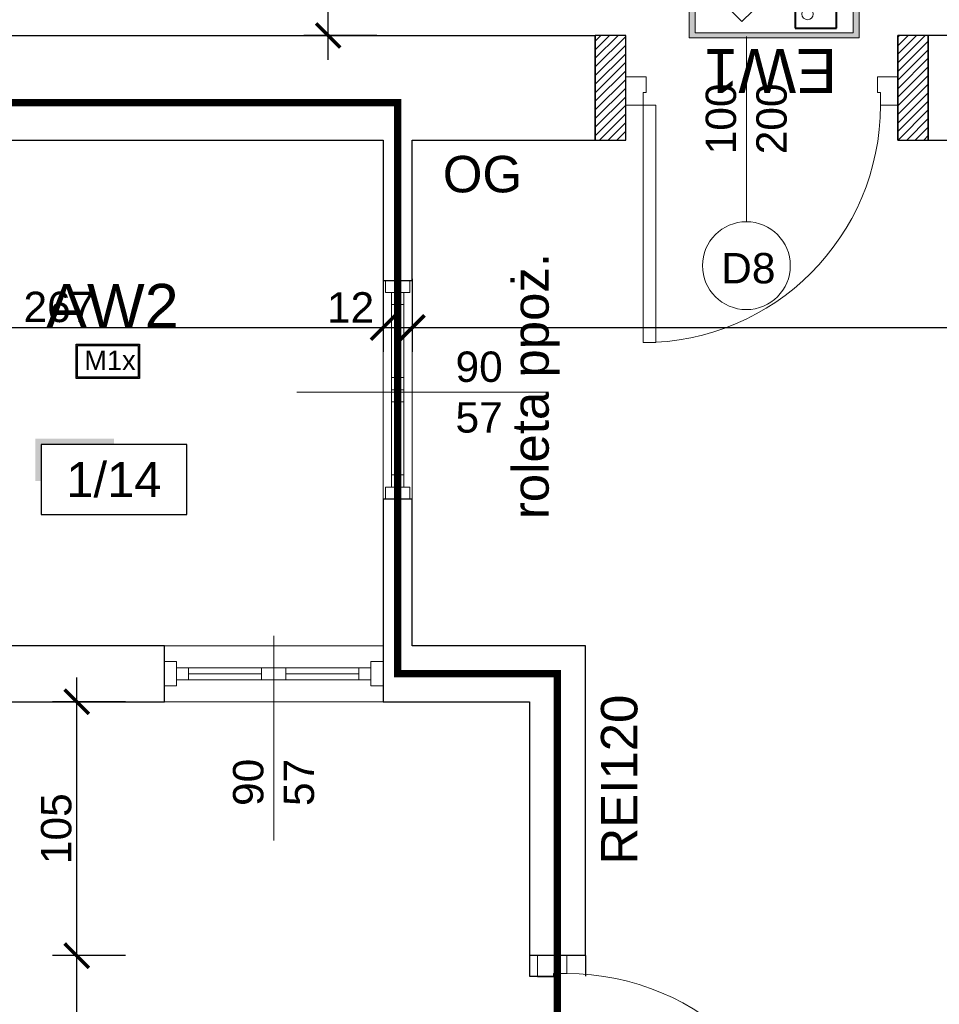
# Model space of a CAD drawing. Header units: millimetres. Extents: x 2709036 to 2756280, y 168165 to 192362.
# Tile 122 of 192: x 2720039 to 2720418, y 190959 to 191364. Entities that reach past the tile are written whole.
import ezdxf
from ezdxf.enums import TextEntityAlignment as Align

# ---------------------------------------------------------------- set-up
doc = ezdxf.new("R2010")
doc.units = ezdxf.units.MM
doc.header["$MEASUREMENT"] = 0
doc.linetypes.add('ACAD_ISO03W100', pattern=[30, 12, -18])
doc.linetypes.add('HIDDEN2', pattern=[4.7625, 3.175, -1.5875])
doc.layers.add('6 - OPISY', color=7, linetype='Continuous')
doc.layers.add('Oświetlenie awaryjne', color=1, linetype='Continuous')
for name, color, linetype, lineweight in [('__MAZ_EKSP_PROJ', 3, 'Continuous', 0), ('__MAZ_LIKWIDACJE', 6, 'ACAD_ISO03W100', 30), ('__MAZ_OPIS_STOLARKA', 7, 'Continuous', 0), ('__MAZ_SCHODY', 7, 'Continuous', 0), ('__MAZ_STOLARKA DRZWIOWA NOWA', 7, 'Continuous', 9), ('__MAZ_STOLARKA OKIENNA', 7, 'Continuous', 9), ('__MAZ_WYMIARY', 7, 'Continuous', 9), ('__MAZ_ŚCIANY ISTNIEJĄCE', 7, 'Continuous', 30), ('Oświetlenie ewakuacyjne', 3, 'Continuous', 20)]:
    doc.layers.add(name, color=color, linetype=linetype, lineweight=lineweight)
doc.styles.add('Arial', font='arial.ttf')
doc.styles.add('Dimensions', font='arial.ttf')
doc.styles.add('Malanow_1_100', font='isocpeur.ttf')
doc.styles.get("Standard").update_dxf_attribs({"font": 'arial.ttf'})
doc.styles.add('styl1', font='arial.ttf')
doc.dimstyles.new('100', dxfattribs={"dimtxt": 10, "dimasz": 10, "dimexe": 18, "dimexo": 15, "dimgap": 9, "dimtad": 1, "dimdec": 1, "dimrnd": 0.5, "dimdsep": 46, "dimtxsty": 'Dimensions', "dimblk": 'ARCHTICK', "dimcen": 9, "dimdle": 10, "dimadec": 1, "dimazin": 2, "dimtfac": 1, "dimtdec": 4, "dimtofl": 0, "dimtmove": 2, "dimatfit": 3, "dimfxl": 1, "dimtolj": 1, "dimtzin": 0, "dimarcsym": 0})

# ---------------------------------------------------------------- blocks, each defined once
blk = doc.blocks.new('*U9')
at = {"ltscale": 10}
blk.add_hatch(color=256, dxfattribs=at).paths.add_polyline_path([(0, 26), (-25, 26), (-27, 26), (-27, 11.46), (-25, 11.46), (-25, 24), (0, 24)])
blk.add_lwpolyline([(-25, 0), (25, 0), (25, 24), (-25, 24)], close=True, dxfattribs=at)
at = {"layer": '6 - OPISY'}
for tag, p in [('NRPOM', (0, 6)), ('WYSPOM', (3.39, -15.66))]:
    blk.add_attdef(tag, text='', height=12, dxfattribs=at).set_placement(p, align=Align.CENTER)
blk = doc.blocks.new('_ArchTick')
at = {"color": 0, "linetype": 'ByBlock', "const_width": 0.15}
blk.add_lwpolyline([(-0.5, -0.5), (0.5, 0.5)], dxfattribs=at)
blk = doc.blocks.new('*D754')
at = {"layer": '__MAZ_WYMIARY', "color": 0, "lineweight": -2}
for p, q in [((2719408.3, 191426.23), (2719408.3, 191456.23)), ((2720288.8, 191426.23), (2720288.8, 191456.23)), ((2719398.3, 191446.23), (2720298.8, 191446.23))]:
    blk.add_line(p, q, dxfattribs=at)
at = {"layer": 'Defpoints', "color": 0, "lineweight": 30}
for p in [(2720288.8, 191446.23), (2719408.3, 191357.08), (2720288.8, 191357.08)]:
    blk.add_point(p, dxfattribs=at)
at = {"layer": '__MAZ_WYMIARY', "color": 0, "lineweight": -2, "xscale": 10, "yscale": 10, "zscale": 10, "rotation": 180}
blk.add_blockref('_ArchTick', (2719408.3, 191446.23), dxfattribs=at)
at = {"layer": '__MAZ_WYMIARY', "color": 0, "lineweight": -2, "xscale": 10, "yscale": 10, "zscale": 10}
blk.add_blockref('_ArchTick', (2720288.8, 191446.23), dxfattribs=at)
at = {"layer": '__MAZ_WYMIARY', "color": 0, "lineweight": 5, "insert": (2719848.55, 191454.61), "char_height": 12.5, "attachment_point": 5, "style": 'Arial'}
blk.add_mtext('\\A1;881', dxfattribs=at)
blk = doc.blocks.new('*D755')
at = {"layer": '__MAZ_WYMIARY', "color": 0, "lineweight": -2}
for p, q in [((2720288.8, 191426.23), (2720288.8, 191456.23)), ((2720400.8, 191426.23), (2720400.8, 191456.23)), ((2720278.8, 191446.23), (2720410.8, 191446.23))]:
    blk.add_line(p, q, dxfattribs=at)
at = {"layer": 'Defpoints', "color": 0, "lineweight": 30}
for p in [(2720400.8, 191446.23), (2720288.8, 191357.08), (2720400.8, 191357.08)]:
    blk.add_point(p, dxfattribs=at)
at = {"layer": '__MAZ_WYMIARY', "color": 0, "lineweight": -2, "xscale": 10, "yscale": 10, "zscale": 10, "rotation": 180}
blk.add_blockref('_ArchTick', (2720288.8, 191446.23), dxfattribs=at)
at = {"layer": '__MAZ_WYMIARY', "color": 0, "lineweight": -2, "xscale": 10, "yscale": 10, "zscale": 10}
blk.add_blockref('_ArchTick', (2720400.8, 191446.23), dxfattribs=at)
at = {"layer": '__MAZ_WYMIARY', "color": 0, "lineweight": 5, "insert": (2720344.8, 191454.51), "char_height": 12.5, "attachment_point": 5, "style": 'Arial'}
blk.add_mtext('\\A1;112', dxfattribs=at)
blk = doc.blocks.new('*D756')
at = {"layer": '__MAZ_WYMIARY', "color": 0, "lineweight": -2}
for p, q in [((2720400.8, 191426.23), (2720400.8, 191456.23)), ((2720431.72, 191426.23), (2720431.72, 191456.23)), ((2720390.8, 191446.23), (2720441.72, 191446.23))]:
    blk.add_line(p, q, dxfattribs=at)
at = {"layer": 'Defpoints', "color": 0, "lineweight": 30}
for p in [(2720431.72, 191446.23), (2720400.8, 191357.08), (2720431.72, 191357.14)]:
    blk.add_point(p, dxfattribs=at)
at = {"layer": '__MAZ_WYMIARY', "color": 0, "lineweight": -2, "xscale": 10, "yscale": 10, "zscale": 10, "rotation": 180}
blk.add_blockref('_ArchTick', (2720400.8, 191446.23), dxfattribs=at)
at = {"layer": '__MAZ_WYMIARY', "color": 0, "lineweight": -2, "xscale": 10, "yscale": 10, "zscale": 10}
blk.add_blockref('_ArchTick', (2720431.72, 191446.23), dxfattribs=at)
at = {"layer": '__MAZ_WYMIARY', "color": 0, "lineweight": 5, "insert": (2720416.26, 191454.62), "char_height": 12.5, "attachment_point": 5, "style": 'Arial'}
blk.add_mtext('\\A1;31', dxfattribs=at)
blk = doc.blocks.new('*D1221')
at = {"layer": '__MAZ_WYMIARY', "color": 0, "lineweight": -2}
for p, q in [((2720166.38, 191347.08), (2720166.38, 191406.62)), ((2720186.38, 191396.62), (2720156.38, 191396.62)), ((2720186.38, 191357.08), (2720156.38, 191357.08))]:
    blk.add_line(p, q, dxfattribs=at)
at = {"layer": 'Defpoints', "color": 0, "lineweight": 30}
for p in [(2720166.38, 191396.62), (2720431.72, 191396.62), (2720431.72, 191357.08)]:
    blk.add_point(p, dxfattribs=at)
at = {"layer": '__MAZ_WYMIARY', "color": 0, "lineweight": -2, "xscale": 10, "yscale": 10, "zscale": 10}
for p, rotation in [((2720166.38, 191396.62), 90), ((2720166.38, 191357.08), 270)]:
    blk.add_blockref('_ArchTick', p, dxfattribs=dict(at, rotation=rotation))
at = {"layer": '__MAZ_WYMIARY', "color": 0, "lineweight": 5, "insert": (2720158, 191376.85), "char_height": 12.5, "attachment_point": 5, "rotation": 90, "style": 'Arial'}
blk.add_mtext('\\A1;40', dxfattribs=at)
blk = doc.blocks.new('*D1225')
at = {"layer": '__MAZ_WYMIARY', "color": 0, "lineweight": -2}
for p, q in [((2719922.24, 191256.98), (2719922.24, 191226.98)), ((2720189, 191256.98), (2720189, 191226.98)), ((2719912.24, 191236.98), (2720199, 191236.98))]:
    blk.add_line(p, q, dxfattribs=at)
at = {"layer": 'Defpoints', "color": 0, "lineweight": 30}
for p in [(2719922.24, 191314.08), (2720189, 191314.08), (2720189, 191236.98)]:
    blk.add_point(p, dxfattribs=at)
at = {"layer": '__MAZ_WYMIARY', "color": 0, "lineweight": -2, "xscale": 10, "yscale": 10, "zscale": 10, "rotation": 180}
blk.add_blockref('_ArchTick', (2719922.24, 191236.98), dxfattribs=at)
at = {"layer": '__MAZ_WYMIARY', "color": 0, "lineweight": -2, "xscale": 10, "yscale": 10, "zscale": 10}
blk.add_blockref('_ArchTick', (2720189, 191236.98), dxfattribs=at)
at = {"layer": '__MAZ_WYMIARY', "color": 0, "lineweight": 5, "insert": (2720055.62, 191245.37), "char_height": 12.5, "attachment_point": 5, "style": 'Arial'}
blk.add_mtext('\\A1;267', dxfattribs=at)
blk = doc.blocks.new('*D1226')
at = {"layer": '__MAZ_WYMIARY', "color": 0, "lineweight": -2}
for p, q in [((2720189, 191256.98), (2720189, 191226.98)), ((2720201, 191256.98), (2720201, 191226.98)), ((2720179, 191236.98), (2720211, 191236.98))]:
    blk.add_line(p, q, dxfattribs=at)
at = {"layer": 'Defpoints', "color": 0, "lineweight": 30}
for p in [(2720189, 191314.08), (2720201, 191314.08), (2720201, 191236.98)]:
    blk.add_point(p, dxfattribs=at)
at = {"layer": '__MAZ_WYMIARY', "color": 0, "lineweight": -2, "xscale": 10, "yscale": 10, "zscale": 10, "rotation": 180}
blk.add_blockref('_ArchTick', (2720189, 191236.98), dxfattribs=at)
at = {"layer": '__MAZ_WYMIARY', "color": 0, "lineweight": -2, "xscale": 10, "yscale": 10, "zscale": 10}
blk.add_blockref('_ArchTick', (2720201, 191236.98), dxfattribs=at)
at = {"layer": '__MAZ_WYMIARY', "color": 0, "lineweight": 5, "insert": (2720175.61, 191245.26), "char_height": 12.5, "attachment_point": 5, "style": 'Arial'}
blk.add_mtext('\\A1;12', dxfattribs=at)
blk = doc.blocks.new('*D1227')
at = {"layer": '__MAZ_WYMIARY', "color": 0, "lineweight": -2}
for p, q in [((2720201, 191256.98), (2720201, 191226.98)), ((2721306.3, 191256.98), (2721306.3, 191226.98)), ((2720191, 191236.98), (2721316.3, 191236.98))]:
    blk.add_line(p, q, dxfattribs=at)
at = {"layer": 'Defpoints', "color": 0, "lineweight": 30}
for p in [(2720201, 191314.08), (2721306.3, 191314.08), (2721306.3, 191236.98)]:
    blk.add_point(p, dxfattribs=at)
at = {"layer": '__MAZ_WYMIARY', "color": 0, "lineweight": -2, "xscale": 10, "yscale": 10, "zscale": 10, "rotation": 180}
blk.add_blockref('_ArchTick', (2720201, 191236.98), dxfattribs=at)
at = {"layer": '__MAZ_WYMIARY', "color": 0, "lineweight": -2, "xscale": 10, "yscale": 10, "zscale": 10}
blk.add_blockref('_ArchTick', (2721306.3, 191236.98), dxfattribs=at)
at = {"layer": '__MAZ_WYMIARY', "color": 0, "lineweight": 5, "insert": (2720753.65, 191245.37), "char_height": 12.5, "attachment_point": 5, "style": 'Arial'}
blk.add_mtext('\\A1;1106', dxfattribs=at)
blk = doc.blocks.new('*D1229')
at = {"layer": '__MAZ_WYMIARY', "color": 0, "lineweight": -2}
for p, q in [((2720008.76, 191073.08), (2720008.76, 191116.08)), ((2720028.76, 191106.08), (2719998.76, 191106.08)), ((2720028.76, 191083.08), (2719998.76, 191083.08))]:
    blk.add_line(p, q, dxfattribs=at)
at = {"layer": 'Defpoints', "color": 0, "lineweight": 30}
for p in [(2720008.76, 191106.08), (2720073.05, 191106.08), (2720073.05, 191083.08)]:
    blk.add_point(p, dxfattribs=at)
at = {"layer": '__MAZ_WYMIARY', "color": 0, "lineweight": -2, "xscale": 10, "yscale": 10, "zscale": 10}
for p, rotation in [((2720008.76, 191106.08), 90), ((2720008.76, 191083.08), 270)]:
    blk.add_blockref('_ArchTick', p, dxfattribs=dict(at, rotation=rotation))
at = {"layer": '__MAZ_WYMIARY', "color": 0, "lineweight": 5, "insert": (2720000.38, 191062.43), "char_height": 12.5, "attachment_point": 5, "rotation": 90, "style": 'Arial'}
blk.add_mtext('\\A1;23', dxfattribs=at)
blk = doc.blocks.new('*D1230')
at = {"layer": '__MAZ_WYMIARY', "color": 0, "lineweight": -2}
for p, q in [((2720008.76, 191096.08), (2720008.76, 191324.08)), ((2720028.76, 191314.08), (2719998.76, 191314.08)), ((2720028.76, 191106.08), (2719998.76, 191106.08))]:
    blk.add_line(p, q, dxfattribs=at)
at = {"layer": 'Defpoints', "color": 0, "lineweight": 30}
for p in [(2720008.76, 191314.08), (2720099, 191314.08), (2720099, 191106.08)]:
    blk.add_point(p, dxfattribs=at)
at = {"layer": '__MAZ_WYMIARY', "color": 0, "lineweight": -2, "xscale": 10, "yscale": 10, "zscale": 10}
for p, rotation in [((2720008.76, 191314.08), 90), ((2720008.76, 191106.08), 270)]:
    blk.add_blockref('_ArchTick', p, dxfattribs=dict(at, rotation=rotation))
at = {"layer": '__MAZ_WYMIARY', "color": 0, "lineweight": 5, "insert": (2720000.38, 191210.08), "char_height": 12.5, "attachment_point": 5, "rotation": 90, "style": 'Arial'}
blk.add_mtext('\\A1;208', dxfattribs=at)
blk = doc.blocks.new('*D1403')
at = {"layer": '__MAZ_WYMIARY', "color": 0, "lineweight": -2}
for p, q in [((2720062.95, 190853.65), (2720062.95, 190988.65)), ((2720082.95, 190978.65), (2720052.95, 190978.65)), ((2720082.95, 190863.65), (2720052.95, 190863.65))]:
    blk.add_line(p, q, dxfattribs=at)
at = {"layer": 'Defpoints', "color": 0, "lineweight": 30}
for p in [(2720062.95, 190978.65), (2720249.22, 190978.65), (2720249.22, 190863.65)]:
    blk.add_point(p, dxfattribs=at)
at = {"layer": '__MAZ_WYMIARY', "color": 0, "lineweight": -2, "xscale": 10, "yscale": 10, "zscale": 10}
for p, rotation in [((2720062.95, 190978.65), 90), ((2720062.95, 190863.65), 270)]:
    blk.add_blockref('_ArchTick', p, dxfattribs=dict(at, rotation=rotation))
at = {"layer": '__MAZ_WYMIARY', "color": 0, "lineweight": 5, "insert": (2720054.57, 190921.15), "char_height": 12.5, "attachment_point": 5, "rotation": 90, "style": 'Arial'}
blk.add_mtext('\\A1;115', dxfattribs=at)
blk = doc.blocks.new('*D1404')
at = {"layer": '__MAZ_WYMIARY', "color": 0, "lineweight": -2}
for p, q in [((2720062.95, 190968.65), (2720062.95, 191093.08)), ((2720082.95, 191083.08), (2720052.95, 191083.08)), ((2720082.95, 190978.65), (2720052.95, 190978.65))]:
    blk.add_line(p, q, dxfattribs=at)
at = {"layer": 'Defpoints', "color": 0, "lineweight": 30}
for p in [(2720062.95, 191083.08), (2720249.22, 191083.08), (2720249.22, 190978.65)]:
    blk.add_point(p, dxfattribs=at)
at = {"layer": '__MAZ_WYMIARY', "color": 0, "lineweight": -2, "xscale": 10, "yscale": 10, "zscale": 10}
for p, rotation in [((2720062.95, 191083.08), 90), ((2720062.95, 190978.65), 270)]:
    blk.add_blockref('_ArchTick', p, dxfattribs=dict(at, rotation=rotation))
at = {"layer": '__MAZ_WYMIARY', "color": 0, "lineweight": 5, "insert": (2720054.57, 191030.86), "char_height": 12.5, "attachment_point": 5, "rotation": 90, "style": 'Arial'}
blk.add_mtext('\\A1;105', dxfattribs=at)
blk = doc.blocks.new('90')
at = {"color": 0, "linetype": 'Continuous', "lineweight": 5}
for p, q in [((30102.84, -38884.85), (30102.84, -38878.44)), ((30113.27, -38878.44), (30113.27, -38885.98)), ((30107.55, -38884.85), (30102.84, -38884.85)), ((30107.55, -38885.98), (30107.55, -38884.85)), ((30113.27, -38885.98), (30107.55, -38885.98)), ((30015.67, -38967.31), (30015.67, -38972.02)), ((30102.84, -38967.31), (30015.67, -38967.31)), ((30015.67, -38967.31), (30015.67, -38972.02)), ((30102.84, -38972.02), (30102.84, -38967.31)), ((30107.55, -38972.02), (30107.55, -38970.89)), ((30107.55, -38970.89), (30113.27, -38970.89)), ((30113.27, -38970.89), (30113.27, -38978.44)), ((30015.67, -38972.02), (30102.84, -38972.02)), ((30102.84, -38978.44), (30102.84, -38972.02)), ((30102.84, -38972.02), (30107.55, -38972.02))]:
    blk.add_line(p, q, dxfattribs=at)
blk.add_arc((30102.84, -38972.02), 87.17, 90, 180, dxfattribs=at)
blk = doc.blocks.new('*U720')
at = {"layer": 'Oświetlenie awaryjne'}
h = blk.add_hatch(color=256, dxfattribs=at)
h.paths.add_polyline_path([(-13, 7), (13, 7), (13, -7), (-13, -7)])
h.paths.add_polyline_path([(-12.5, 6.5), (12.5, 6.5), (12.5, -6.5), (-12.5, -6.5)], flags=16)
at = {"layer": 'Oświetlenie awaryjne', "linetype": 'ByBlock'}
for p, q in [((-12.5, 6.5), (12.5, 6.5)), ((-12.5, -6.5), (-12.5, 6.5)), ((12.5, 6.5), (12.5, -6.5)), ((12.5, -6.5), (-12.5, -6.5))]:
    blk.add_line(p, q, dxfattribs=at)
blk.add_lwpolyline([(-13, 7), (13, 7), (13, -7), (-13, -7)], close=True, dxfattribs=at)
at = {"layer": 'Oświetlenie awaryjne', "attachment_point": 1, "style": 'Malanow_1_100'}
for s, insert, char_height in [('{\\fArial|b0|i0|c238|p34;AW2}', (-25.34, 31.85), 18), ('{\\fArial|b0|i0|c238|p34;M1x}', (-9.68, 4.41), 8)]:
    blk.add_mtext_dynamic_manual_height_columns(s, width=42.9792, gutter_width=669.53, heights=[0], dxfattribs=dict(at, insert=insert, char_height=char_height))
blk = doc.blocks.new('DG')
at = {"layer": 'Oświetlenie ewakuacyjne', "linetype": 'ByBlock'}
h = blk.add_hatch(color=256, dxfattribs=at)
h.paths.add_polyline_path([(-0.92, 34.23), (69.08, 34.23), (69.08, -0.77), (-0.92, -0.77)])
h.paths.add_polyline_path([(1.54, 32.26), (66.63, 32.26), (66.63, 1.21), (1.54, 1.21)], flags=16)
at = {"layer": 'Oświetlenie ewakuacyjne', "lineweight": 40}
for p, q in [((42.7, 30.38), (59.77, 30.38)), ((42.7, 4.82), (42.7, 30.38)), ((59.77, 30.38), (59.77, 18.95)), ((59.77, 17.11), (59.77, 10.93)), ((59.77, 8.22), (59.77, 4.82)), ((42.7, 4.82), (44.51, 3.02)), ((46.75, 4.39), (48.13, 3.02)), ((49.31, 4.39), (50.69, 3.02)), ((59.77, 4.82), (61.58, 3.02)), ((48.13, 3.02), (44.51, 3.02)), ((61.58, 3.02), (50.69, 3.02))]:
    blk.add_line(p, q, dxfattribs=at)
at = {"layer": 'Oświetlenie ewakuacyjne'}
for p, q in [((12.09, 19.05), (20.78, 27.53)), ((20.78, 27.53), (29.47, 19.05)), ((47.27, 21.68), (47.27, 18.64)), ((57, 23.48), (50.5, 23.49)), ((56.23, 15.6), (53.21, 21.11)), ((53.21, 21.11), (55.91, 21.11)), ((55.91, 21.11), (58.82, 16.48)), ((60.56, 17.65), (57, 23.48)), ((12.09, 12.28), (12.09, 19.05)), ((18.37, 17.8), (12.09, 12.28)), ((18.37, 5.81), (18.37, 17.8)), ((29.47, 12.28), (23.19, 17.8)), ((23.19, 17.8), (23.19, 5.81)), ((29.47, 19.05), (29.47, 12.28)), ((47.27, 18.64), (42.7, 18.64)), ((42.7, 18.64), (42.7, 16.29)), ((42.7, 16.29), (49.38, 16.28)), ((49.38, 16.28), (49.38, 18.44)), ((49.38, 18.44), (50.94, 15.55)), ((58.82, 16.48), (60.56, 17.65)), ((50.94, 15.55), (46.32, 11.89)), ((48.88, 10.54), (53.52, 13.99)), ((53.52, 13.99), (53.51, 8.22)), ((56.23, 10.93), (56.23, 15.6)), ((46.32, 11.89), (46.32, 4.82)), ((48.88, 4.82), (48.88, 10.54)), ((53.51, 8.22), (60.78, 8.22)), ((60.79, 10.93), (56.23, 10.93)), ((60.78, 8.22), (60.79, 10.93)), ((23.19, 5.81), (18.37, 5.81)), ((46.32, 4.82), (48.88, 4.82)), ((46.75, 4.39), (49.31, 4.39))]:
    blk.add_line(p, q, dxfattribs=at)
for points in [[(-0.92, 34.23), (69.08, 34.23), (69.08, -0.77), (-0.92, -0.77)], [(1.54, 32.26), (66.63, 32.26), (66.63, 1.21), (1.54, 1.21)]]:
    blk.add_lwpolyline(points, close=True, dxfattribs=at)
blk.add_circle((47.8, 24.52), 2.34, dxfattribs=at)
blk.add_arc((47.8, 24.52), 2.88, 259.4003, 339.1396, dxfattribs=at)
blk = doc.blocks.new('*U714')
at = {"layer": 'Oświetlenie ewakuacyjne', "color": 1, "linetype": 'ByBlock', "xscale": -1, "rotation": 359.9999999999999}
blk.add_blockref('DG', (69.08, 0.76), dxfattribs=at)
at = {"layer": 'Oświetlenie ewakuacyjne', "insert": (9.21, 57.69), "char_height": 18, "attachment_point": 1, "style": 'Malanow_1_100'}
blk.add_mtext_dynamic_manual_height_columns('{\\fArial|b0|i0|c238|p34;EW1}', width=42.9792, gutter_width=669.53, heights=[0], dxfattribs=at)

msp = doc.modelspace()

# ---------------------------------------------------------------- hatches: boundary and pattern name
at = {"layer": '__MAZ_ŚCIANY ISTNIEJĄCE', "lineweight": 0, "ltscale": 15}
h = msp.add_hatch(dxfattribs=at)
h.set_pattern_fill('ANSI31', color=252, scale=20)
h.set_pattern_definition([(45, (5, 4940.5295), (-1.767766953, 1.767766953), [])])
h.paths.add_polyline_path([(2720276.3, 191357.08), (2720288.8, 191357.08), (2720288.8, 191314.08), (2720276.3, 191314.08)])
h = msp.add_hatch(dxfattribs=at)
h.set_pattern_fill('ANSI31', color=252, scale=20)
h.set_pattern_definition([(45, (-6.5, 4940.5295), (-1.767766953, 1.767766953), [])])
h.paths.add_polyline_path([(2720400.8, 191357.08), (2720413.3, 191357.08), (2720413.3, 191314.08), (2720400.8, 191314.08)])

# ---------------------------------------------------------------- linework, layer by layer
at = {"layer": '__MAZ_EKSP_PROJ', "linetype": 'ACAD_ISO03W100', "const_width": 3}
msp.add_lwpolyline([(2720260.72, 190700.94), (2720260.72, 191094.58), (2720195, 191094.58), (2720195, 191329.42), (2719430.88, 191329.42)], dxfattribs=at)
at = {"layer": '__MAZ_LIKWIDACJE', "color": 252}
for p, q in [((2720249.22, 190978.65), (2720249.22, 190970.15)), ((2720272.22, 190978.65), (2720272.22, 190970.15)), ((2720249.22, 190970.15), (2720272.22, 190970.15))]:
    msp.add_line(p, q, dxfattribs=at)
at = {"layer": '__MAZ_OPIS_STOLARKA', "color": 252}
for points in [[(2720338.47, 191280.5), (2720338.47, 191356.68)], [(2720153.5, 191210.36), (2720255.75, 191210.36)], [(2720144, 191026.04), (2720144, 191110.22)]]:
    msp.add_lwpolyline(points, dxfattribs=at)
msp.add_circle((2720338.47, 191262.43), 18.07, dxfattribs=at)
at = {"layer": '__MAZ_SCHODY', "color": 252, "linetype": 'HIDDEN2', "lineweight": 5}
for p, q in [((2720189, 191256.39), (2720189, 191166.39)), ((2720201, 191166.39), (2720201, 191256.39)), ((2720189, 191106.08), (2720099, 191106.08)), ((2720099, 191083.08), (2720189, 191083.08))]:
    msp.add_line(p, q, dxfattribs=at)
at = {"layer": '__MAZ_STOLARKA OKIENNA', "color": 252, "linetype": 'Continuous'}
for p, q in [((2720189, 191166.39), (2720189, 191256.39)), ((2720201, 191166.39), (2720201, 191256.39)), ((2720192.5, 191246.39), (2720197.5, 191246.39)), ((2720195, 191246.39), (2720195, 191216.39)), ((2720192.5, 191216.39), (2720197.5, 191216.39)), ((2720192.5, 191206.39), (2720197.5, 191206.39)), ((2720195, 191176.39), (2720195, 191206.39)), ((2720192.5, 191176.39), (2720197.5, 191176.39)), ((2720189, 191106.08), (2720099, 191106.08)), ((2720109, 191097.08), (2720109, 191092.08)), ((2720109, 191094.58), (2720139, 191094.58)), ((2720139, 191097.08), (2720139, 191092.08)), ((2720149, 191097.08), (2720149, 191092.08)), ((2720179, 191094.58), (2720149, 191094.58)), ((2720179, 191097.08), (2720179, 191092.08)), ((2720189, 191083.08), (2720099, 191083.08))]:
    msp.add_line(p, q, dxfattribs=at)
for points in [[(2720200, 191251.39), (2720200, 191256.39), (2720190, 191256.39), (2720190, 191251.39)], [(2720192.5, 191251.39), (2720197.5, 191251.39), (2720197.5, 191211.39), (2720192.5, 191211.39)], [(2720192.5, 191171.39), (2720197.5, 191171.39), (2720197.5, 191211.39), (2720192.5, 191211.39)], [(2720200, 191171.39), (2720200, 191166.39), (2720190, 191166.39), (2720190, 191171.39)], [(2720104, 191089.58), (2720099, 191089.58), (2720099, 191099.58), (2720104, 191099.58)], [(2720184, 191089.58), (2720189, 191089.58), (2720189, 191099.58), (2720184, 191099.58)], [(2720104, 191097.08), (2720104, 191092.08), (2720144, 191092.08), (2720144, 191097.08)], [(2720184, 191097.08), (2720184, 191092.08), (2720144, 191092.08), (2720144, 191097.08)]]:
    msp.add_lwpolyline(points, close=True, dxfattribs=at)
at = {"layer": '__MAZ_ŚCIANY ISTNIEJĄCE', "color": 252, "ltscale": 15}
for p, q in [((2719408.3, 191357.08), (2720276.3, 191357.08)), ((2720276.3, 191314.08), (2720276.3, 191357.08)), ((2720288.8, 191314.08), (2720288.8, 191357.08)), ((2720400.8, 191357.08), (2720400.8, 191314.08)), ((2720400.8, 191314.08), (2720400.8, 191357.08)), ((2720413.3, 191357.08), (2720413.3, 191314.08)), ((2720431.72, 191357.08), (2720413.3, 191357.08)), ((2719922.24, 191314.08), (2720189, 191314.08)), ((2720189, 191314.08), (2720189, 191256.39)), ((2720201, 191314.08), (2720276.3, 191314.08)), ((2720201, 191256.39), (2720201, 191314.08)), ((2720413.3, 191314.08), (2720819.3, 191314.08)), ((2720189, 191256.39), (2720201, 191256.39)), ((2720201, 191166.39), (2720189, 191166.39)), ((2720189, 191166.39), (2720189, 191083.08)), ((2720201, 191106.08), (2720201, 191166.39)), ((2720099, 191106.08), (2719961.31, 191106.08)), ((2720099, 191083.08), (2720099, 191106.08)), ((2720272.22, 191106.08), (2720201, 191106.08)), ((2720272.22, 190978.65), (2720272.22, 191106.08)), ((2719961.31, 191083.08), (2720099, 191083.08)), ((2720189, 191083.08), (2720249.22, 191083.08)), ((2720249.22, 191083.08), (2720249.22, 190978.65)), ((2720272.22, 190978.65), (2720249.22, 190978.65))]:
    msp.add_line(p, q, dxfattribs=at)
for points in [[(2720288.8, 191357.08), (2720276.3, 191357.08), (2720276.3, 191314.08), (2720288.8, 191314.08)], [(2720413.3, 191357.08), (2720400.8, 191357.08), (2720400.8, 191314.08), (2720413.3, 191314.08)]]:
    msp.add_lwpolyline(points, close=True, dxfattribs=at)

# ---------------------------------------------------------------- block references
at = {"layer": '6 - OPISY', "color": 252, "xscale": 1.2, "yscale": 1.2, "zscale": 1.2}
msp.add_blockref('*U9', (2720078.25, 191160.06), dxfattribs=at).add_auto_attribs({'NRPOM': '1/14'})
at = {"layer": '__MAZ_STOLARKA DRZWIOWA NOWA', "color": 252, "lineweight": -2}
for p, xscale, yscale, zscale, rotation in [((2763944.65, 157613.24), -1.119999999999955, 1.119999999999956, 1.119999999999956, 270.0000000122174), ((2754885.55, 235692.41), -1.150091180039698, 1.150091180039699, 1.150091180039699, 1.221732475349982e-08)]:
    msp.add_blockref('90', p, dxfattribs=dict(at, xscale=xscale, yscale=yscale, zscale=zscale, rotation=rotation))
at = {"layer": 'Oświetlenie awaryjne', "linetype": 'ByBlock'}
msp.add_blockref('*U720', (2720075.75, 191223.08, 0), dxfattribs=at)
at = {"layer": 'Oświetlenie ewakuacyjne', "linetype": 'ByBlock', "rotation": 180}
msp.add_blockref('*U714', (2720384.91, 191391.18), dxfattribs=at)

# ---------------------------------------------------------------- texts
at = {"layer": '6 - OPISY', "color": 252, "insert": (2720246.16, 191307.58), "char_height": 15, "attachment_point": 3}
msp.add_mtext_dynamic_manual_height_columns('OG', width=182.3341, gutter_width=12.5, heights=[61.2], dxfattribs=at)
at = {"layer": '__MAZ_EKSP_PROJ', "linetype": 'ACAD_ISO03W100', "char_height": 15, "attachment_point": 3, "rotation": 90}
for s, width, insert in [('roleta ppoż.', 123.0552, (2720242.13, 191267.65)), ('REI120', 68.5675, (2720278.62, 191085.99))]:
    msp.add_mtext_dynamic_manual_height_columns(s, width=width, gutter_width=12.5, heights=[61.2], dxfattribs=dict(at, insert=insert))
at = {"layer": '__MAZ_OPIS_STOLARKA', "color": 252, "char_height": 12.5, "width": 38.3096, "attachment_point": 5, "rotation": 90, "style": 'styl1'}
for s, insert in [('100\\P\\pxqc;200', (2720338.47, 191322.8)), ('90\\P57', (2720144, 191049.92))]:
    msp.add_mtext(s, dxfattribs=dict(at, insert=insert))
at = {"layer": '__MAZ_OPIS_STOLARKA', "color": 252, "char_height": 12.5, "width": 38.3096, "attachment_point": 5, "style": 'styl1'}
for s, insert in [('\\pxqc;D8', (2720339.27, 191261.31)), ('90\\P57', (2720228.5, 191210.36))]:
    msp.add_mtext(s, dxfattribs=dict(at, insert=insert))

# ---------------------------------------------------------------- dimensions: what is measured, and where the dimension line sits
at = {"layer": '__MAZ_WYMIARY', "color": 252, "lineweight": 5}
for base, p1, p2, picture, middle in [((2720288.80255142, 191446.23206533), (2719408.30255142, 191357.0778375), (2720288.80255142, 191357.0778375), '*D754', (2719848.55255142, 191454.61422768)), ((2720400.8, 191446.23), (2720288.8, 191357.08), (2720400.8, 191357.08), '*D755', (2720344.8, 191454.51)), ((2720431.72, 191446.23), (2720400.8, 191357.08), (2720431.72, 191357.14), '*D756', (2720416.26, 191454.62)), ((2720189, 191236.98), (2719922.24, 191314.08), (2720189, 191314.08), '*D1225', (2720055.62, 191245.37)), ((2721306.3, 191236.98), (2720201, 191314.08), (2721306.3, 191314.08), '*D1227', (2720753.65, 191245.37))]:
    dim = msp.add_linear_dim(base=base, p1=p1, p2=p2, dimstyle='100', override={"dimtxt": 12.5, "dimexe": 10, "dimgap": 2, "dimdec": 0, "dimtxsty": 'Arial', "dimtmove": 1, "dimfxl": 20, "dimfxlon": 1}, dxfattribs=at)
    dim.commit()
    dim.dimension.update_dxf_attribs({"geometry": picture, "text_midpoint": middle})
for base, p1, p2, picture, middle in [((2720166.38, 191396.62), (2720431.72, 191357.08), (2720431.72, 191396.62), '*D1221', (2720158, 191376.85)), ((2720008.76, 191314.08), (2720099, 191106.08), (2720099, 191314.08), '*D1230', (2720000.38, 191210.08)), ((2720062.95, 191083.08), (2720249.22, 190978.65), (2720249.22, 191083.08), '*D1404', (2720054.57, 191030.86)), ((2720062.95, 190978.65), (2720249.22, 190863.65), (2720249.22, 190978.65), '*D1403', (2720054.57, 190921.15))]:
    dim = msp.add_linear_dim(base=base, p1=p1, p2=p2, angle=90, dimstyle='100', override={"dimtxt": 12.5, "dimexe": 10, "dimgap": 2, "dimdec": 0, "dimtxsty": 'Arial', "dimtmove": 1, "dimfxl": 20, "dimfxlon": 1}, dxfattribs=at)
    dim.commit()
    dim.dimension.update_dxf_attribs({"geometry": picture, "text_midpoint": middle})
dim = msp.add_linear_dim(base=(2720201, 191236.98), p1=(2720189, 191314.08), p2=(2720201, 191314.08), dimstyle='100', override={"dimtxt": 12.5, "dimexe": 10, "dimgap": 2, "dimdec": 0, "dimtxsty": 'Arial', "dimtmove": 1, "dimfxl": 20, "dimfxlon": 1}, dxfattribs=at)
dim.commit()
dim.dimension.update_dxf_attribs({"geometry": '*D1226', "text_midpoint": (2720175.61, 191236.98), "dimtype": 160})
dim = msp.add_linear_dim(base=(2720008.76, 191106.08), p1=(2720073.05, 191083.08), p2=(2720073.05, 191106.08), angle=90, dimstyle='100', override={"dimtxt": 12.5, "dimexe": 10, "dimgap": 2, "dimdec": 0, "dimtxsty": 'Arial', "dimtmove": 1, "dimfxl": 20, "dimfxlon": 1}, dxfattribs=at)
dim.commit()
dim.dimension.update_dxf_attribs({"geometry": '*D1229', "text_midpoint": (2720008.76, 191062.43), "dimtype": 160})

doc.saveas('drawing.dxf')
